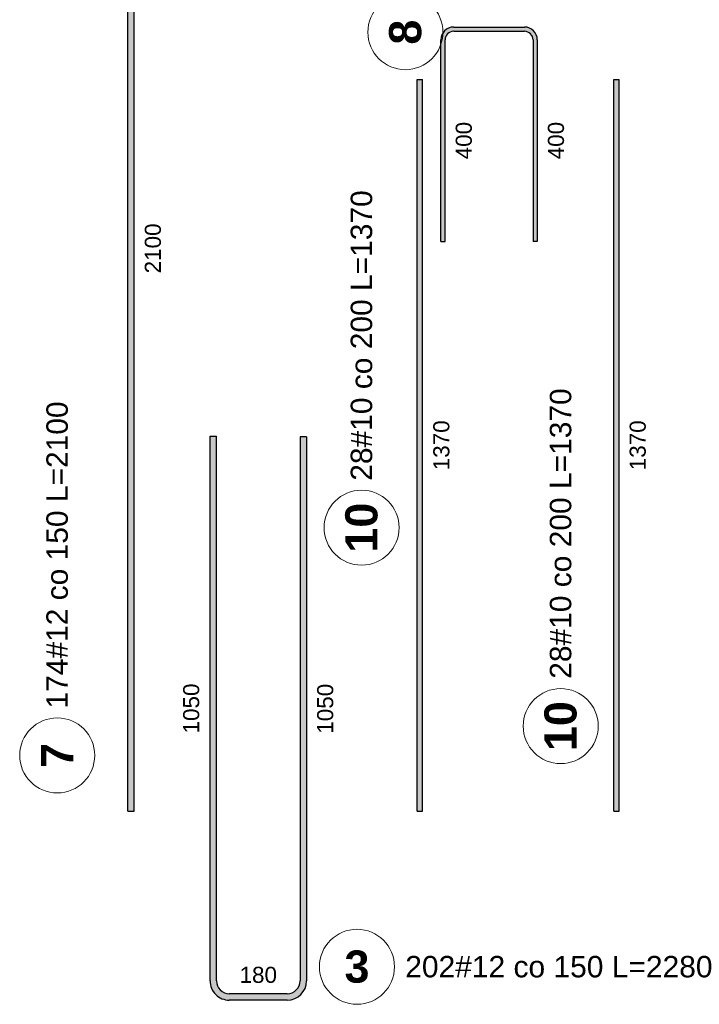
# Model space of a CAD drawing. Extents: x -274995 to 107519, y -337635 to 244261.
# Tile 25 of 49: x 79447 to 80714, y -48029 to -46191. Entities that reach past the tile are written whole.
import ezdxf

# ---------------------------------------------------------------- set-up
doc = ezdxf.new("R2010")
doc.units = 0
doc.header["$LTSCALE"] = 10
doc.header["$MEASUREMENT"] = 0
doc.layers.add('RCAD_pręt wyrzucony', color=130, linetype='Continuous')
doc.styles.add('style1', font='arial.ttf')
doc.styles.add('style3', font='arialbd.ttf')

msp = doc.modelspace()

# ---------------------------------------------------------------- hatches: boundary and pattern name
at = {"layer": 'RCAD_pręt wyrzucony'}
for points in [[(79660.15399, -47668.45301), (79648.15399, -47668.45301), (79648.15399, -45567.55398), (79660.15399, -45567.55398)], [(80256.10167, -46212.78494), (80256.10167, -46204.78494), (80388.10167, -46204.78494), (80388.10167, -46212.78494)], [(80240.10167, -46604.78494), (80232.10167, -46604.78494), (80232.10167, -46228.78494), (80240.10167, -46228.78494)], [(80404.10167, -46228.78494), (80412.10167, -46228.78494), (80412.10167, -46604.78494), (80404.10167, -46604.78494)], [(80198.25224, -47668.45301), (80188.25224, -47668.45301), (80188.25224, -46302.55398), (80198.25224, -46302.55398)], [(80564.59608, -47668.45301), (80554.59608, -47668.45301), (80554.59608, -46302.55398), (80564.59608, -46302.55398)], [(79813.60737, -47985.14439), (79801.60737, -47985.14427), (79801.61781, -46968.45337), (79813.61781, -46968.4535)], [(79969.60665, -46969.43991), (79981.60665, -46969.43991), (79981.60665, -47985.14464), (79969.60665, -47985.14464)], [(79945.60665, -48009.14464), (79945.60665, -48021.14464), (79837.60737, -48021.14464), (79837.60737, -48009.14464)]]:
    msp.add_hatch(color=4, dxfattribs=at).paths.add_polyline_path(points, flags=0)
h = msp.add_hatch(color=4, dxfattribs=at)
edge = h.paths.add_edge_path(flags=0)
edge.add_line((80256.10167, -46204.78494), (80256.10167, -46212.78494))
edge.add_arc((80256.10167, -46228.78494), 16, 90, 180)
edge.add_line((80240.10167, -46228.78494), (80232.10167, -46228.78494))
edge.add_arc((80256.10167, -46228.78494), 24, 450, 540, ccw=False)
h = msp.add_hatch(color=4, dxfattribs=at)
edge = h.paths.add_edge_path(flags=0)
edge.add_line((80412.10167, -46228.78494), (80404.10167, -46228.78494))
edge.add_arc((80388.10167, -46228.78494), 16, 0, 90)
edge.add_line((80388.10167, -46212.78494), (80388.10167, -46204.78494))
edge.add_arc((80388.10167, -46228.78494), 24, 360, 450, ccw=False)
h = msp.add_hatch(color=4, dxfattribs=at)
edge = h.paths.add_edge_path(flags=0)
edge.add_line((79801.60737, -47985.14427), (79813.60737, -47985.14439))
edge.add_arc((79837.60737, -47985.14464), 24, 179.99941191, 270)
edge.add_line((79837.60737, -48009.14464), (79837.60737, -48021.14464))
edge.add_arc((79837.60737, -47985.14464), 36, 539.99941191, 630, ccw=False)
h = msp.add_hatch(color=4, dxfattribs=at)
edge = h.paths.add_edge_path(flags=0)
edge.add_line((79945.60665, -48021.14464), (79945.60665, -48009.14464))
edge.add_arc((79945.60665, -47985.14464), 24, -90, -0.00000001)
edge.add_line((79969.60665, -47985.14464), (79981.60665, -47985.14464))
edge.add_arc((79945.60665, -47985.14464), 36, 270, 359.99999999, ccw=False)

# ---------------------------------------------------------------- linework, layer by layer
at = {"layer": 'RCAD_pręt wyrzucony', "color": 4}
for p, q in [((79648.15399, -47668.45301), (79648.15399, -45567.55398)), ((79660.15399, -47668.45301), (79660.15399, -45567.55398)), ((80256.10167, -46204.78494), (80388.10167, -46204.78494)), ((80256.10167, -46212.78494), (80388.10167, -46212.78494)), ((80232.10167, -46604.78494), (80232.10167, -46228.78494)), ((80240.10167, -46604.78494), (80240.10167, -46228.78494)), ((80404.10167, -46228.78494), (80404.10167, -46604.78494)), ((80412.10167, -46228.78494), (80412.10167, -46604.78494)), ((80188.25224, -47668.45301), (80188.25224, -46302.55398)), ((80188.25224, -46302.55398), (80198.25224, -46302.55398)), ((80198.25224, -47668.45301), (80198.25224, -46302.55398)), ((80554.59608, -47668.45301), (80554.59608, -46302.55398)), ((80554.59608, -46302.55398), (80564.59608, -46302.55398)), ((80564.59608, -47668.45301), (80564.59608, -46302.55398)), ((80232.10167, -46604.78494), (80240.10167, -46604.78494)), ((80412.10167, -46604.78494), (80404.10167, -46604.78494)), ((79801.60737, -47985.14427), (79801.61781, -46968.45337)), ((79801.61781, -46968.45337), (79813.61781, -46968.4535)), ((79813.60737, -47985.14439), (79813.61781, -46968.4535)), ((79969.60665, -46969.43991), (79969.60665, -47985.14464)), ((79981.60665, -46969.43991), (79969.60665, -46969.43991)), ((79981.60665, -46969.43991), (79981.60665, -47985.14464)), ((79648.15399, -47668.45301), (79660.15399, -47668.45301)), ((80188.25224, -47668.45301), (80198.25224, -47668.45301)), ((80554.59608, -47668.45301), (80564.59608, -47668.45301)), ((79945.60665, -48009.14464), (79837.60737, -48009.14464)), ((79945.60665, -48021.14464), (79837.60737, -48021.14464))]:
    msp.add_line(p, q, dxfattribs=at)
at = {"layer": 'RCAD_pręt wyrzucony', "color": 8, "lineweight": 0}
for centre in [(80165.99005, -46214.35141), (80084.32756, -47139.21568), (80455.73948, -47509.66473), (79516.5777, -47564.34786), (80075.75577, -47958.93219)]:
    msp.add_circle(centre, 70, dxfattribs=at)
at = {"layer": 'RCAD_pręt wyrzucony', "color": 4}
for centre, radius, start, end in [((80256.10167, -46228.78494), 24, 90, 180), ((80256.10167, -46228.78494), 16, 90, 180), ((80388.10167, -46228.78494), 24, 360, 90), ((80388.10167, -46228.78494), 16, 360, 90), ((79837.60737, -47985.14464), 36, 179.99941191, 270), ((79837.60737, -47985.14464), 24, 179.99941191, 270), ((79945.60665, -47985.14464), 24, 270, 359.99999999), ((79945.60665, -47985.14464), 36, 270, 359.99999999)]:
    msp.add_arc(centre, radius, start, end, dxfattribs=at)

# ---------------------------------------------------------------- texts
at = {"layer": 'RCAD_pręt wyrzucony', "color": 1, "attachment_point": 5}
for s, insert, char_height, rotation, style in [('8', (80165.99005, -46214.35141), 60, 90, 'style3'), ('400', (80275.10167, -46416.78494), 30, 90, 'style1'), ('400', (80447.10167, -46416.78494), 30, 90, 'style1'), ('2100', (79695.15399, -46618.0035), 30, 90, 'style1'), ('1370', (80233.25224, -46985.5035), 30, 90, 'style1'), ('1370', (80599.59608, -46985.5035), 30, 90, 'style1'), ('10', (80084.32756, -47139.21568), 60, 90, 'style3'), ('1050', (79766.61259, -47476.79846), 30, 89.99941191, 'style1'), ('1050', (80016.60665, -47477.29227), 30, 89.99999999, 'style1'), ('10', (80455.73948, -47509.66473), 60, 90, 'style3'), ('7', (79516.5777, -47564.34786), 60, 90, 'style3')]:
    msp.add_mtext(s, dxfattribs=dict(at, insert=insert, char_height=char_height, rotation=rotation, style=style))
at = {"layer": 'RCAD_pręt wyrzucony', "color": 2, "char_height": 40, "attachment_point": 5, "rotation": 90, "style": 'style1'}
for s, insert in [('28#10 co 200 L=1370', (80084.32756, -46780.5663)), ('28#10 co 200 L=1370', (80455.73948, -47150.23772)), ('174#12 co 150 L=2100', (79516.5777, -47190.20052))]:
    msp.add_mtext(s, dxfattribs=dict(at, insert=insert))
at = {"layer": 'RCAD_pręt wyrzucony', "color": 1, "attachment_point": 5}
for s, insert, char_height, style in [('3', (80075.75577, -47958.93219), 60, 'style3'), ('180', (79891.60701, -47974.14464), 30, 'style1')]:
    msp.add_mtext(s, dxfattribs=dict(at, insert=insert, char_height=char_height, style=style))
at = {"layer": 'RCAD_pręt wyrzucony', "color": 2, "insert": (80165.75577, -47958.93219), "char_height": 40, "attachment_point": 4, "style": 'style1'}
msp.add_mtext('202#12 co 150 L=2280', dxfattribs=at)

doc.saveas('drawing.dxf')
